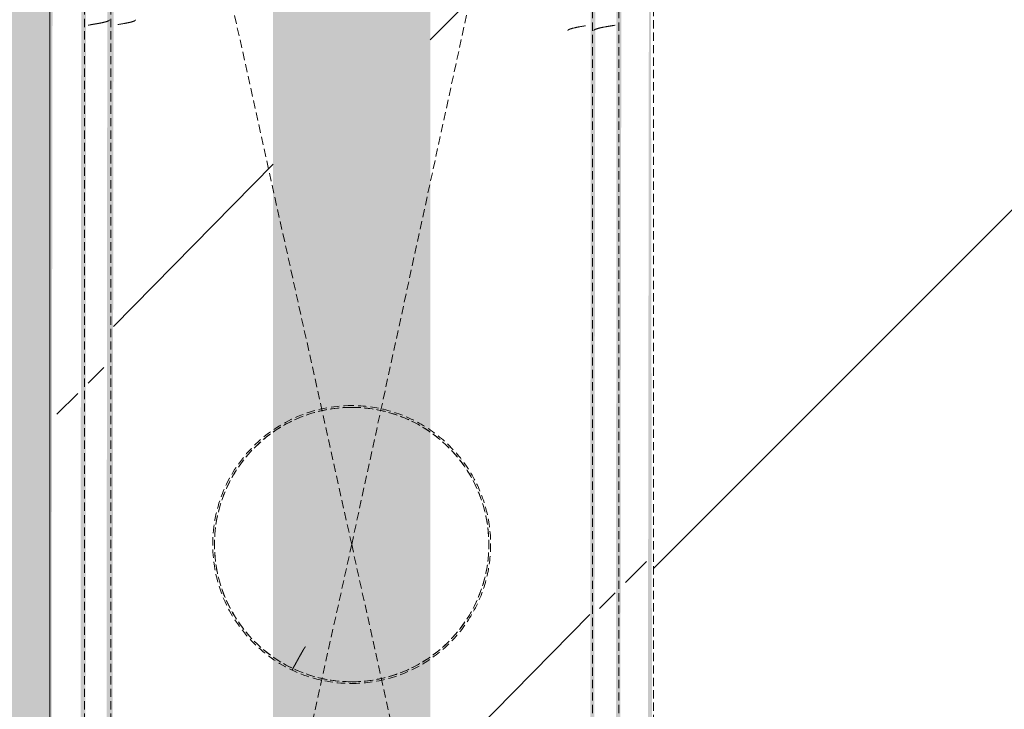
# Model space of a CAD drawing. Header units: millimetres. Extents: x 16156 to 91527, y 4646 to 113494.
# Tile 240 of 256: x 35479 to 36046, y 71304 to 71701. Entities that reach past the tile are written whole.
import ezdxf

# ---------------------------------------------------------------- set-up
doc = ezdxf.new("R2010")
doc.units = ezdxf.units.MM
doc.linetypes.add('ARC Demolished', pattern=[7.14375, 4.7625, -2.38125])
for name, color, linetype, lineweight in [('A--AR9__AlgVoorz', 1, 'Continuous', 9), ('A--L23__Vloeren', 3, 'Continuous', 9), ('A--L74__VasteSanitaireVoorz', 1, 'ARC Demolished', 9), ('A--L82__LosseGebruikersInvent', 1, 'ARC Demolished', 9)]:
    doc.layers.add(name, color=color, linetype=linetype, lineweight=lineweight)
pattern_1 = [(135, (72113.44, -36801.75), (-212.132, -212.132), [])]
pattern_2 = [(315, (-71398.44, 35670.5), (212.132, 212.132), [])]
pattern_3 = [(315.439, (-71398.44, 34585), (205.6355, 215.307), [])]
pattern_4 = [(315.439, (-71398.44, 34604.8), (205.6355, 215.307), [])]

# ---------------------------------------------------------------- blocks, each defined once
blk = doc.blocks.new('73_FU_Keukentop - Type 1-2249611-AB-Begane grond - slooptekening')
at = {"layer": 'A--L82__LosseGebruikersInvent'}
h = blk.add_hatch(dxfattribs=at)
h.set_pattern_fill('FP_61', color=256, style=0, pattern_type=2)
h.set_pattern_definition(pattern_1)
h.paths.add_polyline_path([(1430, -957.5), (1430, 957.5), (-1430, 957.5), (-1430, -957.5), (1266.55, -957.5)])
h = blk.add_hatch(dxfattribs=at)
h.set_pattern_fill('FP_61', color=256, style=0, pattern_type=2)
h.set_pattern_definition(pattern_1)
h.paths.add_polyline_path([(1430, -957.5), (1430, 957.5), (-1430, 957.5), (-1430, -957.5), (1266.55, -957.5)])
blk.add_line((-1430, -957.5), (1430, -957.5), dxfattribs=at)
blk = doc.blocks.new('FP_247-AB-Begane grond - slooptekening')
at = {"layer": 'A--L74__VasteSanitaireVoorz'}
blk.add_line((715, -153.75), (-695, -153.75), dxfattribs=at)
blk = doc.blocks.new('FP_248-AB-Begane grond - slooptekening')
at = {"layer": 'A--L74__VasteSanitaireVoorz', "color": 240, "linetype": 'Continuous'}
for p, q in [((295.97, -139.42), (296.02, -139.43)), ((295.97, -139.42), (296.02, -139.43)), ((296.02, -139.43), (296.07, -139.45)), ((296.02, -139.43), (296.07, -139.45)), ((296.07, -139.45), (296.12, -139.48)), ((296.07, -139.45), (296.12, -139.48)), ((296.12, -139.48), (296.17, -139.51)), ((296.12, -139.48), (296.17, -139.51)), ((296.17, -139.51), (296.22, -139.55)), ((296.17, -139.51), (296.22, -139.55)), ((296.22, -139.55), (296.27, -139.6)), ((296.22, -139.55), (296.27, -139.6)), ((296.27, -139.6), (296.31, -139.66)), ((296.27, -139.6), (296.31, -139.66)), ((296.31, -139.66), (296.36, -139.72)), ((296.31, -139.66), (296.36, -139.72)), ((296.36, -139.72), (296.41, -139.79)), ((296.36, -139.72), (296.41, -139.79)), ((296.41, -139.79), (296.46, -139.87)), ((296.41, -139.79), (296.46, -139.87)), ((296.46, -139.87), (296.51, -139.95)), ((296.46, -139.87), (296.51, -139.95)), ((296.51, -139.95), (296.56, -140.04)), ((296.51, -139.95), (296.56, -140.04)), ((296.56, -140.04), (296.61, -140.14)), ((296.56, -140.04), (296.61, -140.14)), ((296.61, -140.14), (296.66, -140.25)), ((296.61, -140.14), (296.66, -140.25)), ((296.66, -140.25), (296.71, -140.36)), ((296.66, -140.25), (296.71, -140.36)), ((296.71, -140.36), (296.76, -140.48)), ((296.71, -140.36), (296.76, -140.48)), ((296.76, -140.48), (296.81, -140.6)), ((296.76, -140.48), (296.81, -140.6)), ((296.81, -140.6), (296.85, -140.74)), ((296.81, -140.6), (296.85, -140.74)), ((296.85, -140.74), (296.9, -140.88)), ((296.85, -140.74), (296.9, -140.88)), ((296.9, -140.88), (296.95, -141.02)), ((296.9, -140.88), (296.95, -141.02)), ((296.95, -141.02), (297, -141.17)), ((296.95, -141.02), (297, -141.17)), ((297, -141.17), (297.05, -141.33)), ((297, -141.17), (297.05, -141.33)), ((297.05, -141.33), (297.1, -141.5)), ((297.05, -141.33), (297.1, -141.5)), ((297.1, -141.5), (297.15, -141.67)), ((297.1, -141.5), (297.15, -141.67)), ((297.15, -141.67), (297.2, -141.85)), ((297.15, -141.67), (297.2, -141.85)), ((297.2, -141.85), (297.25, -142.03)), ((297.2, -141.85), (297.25, -142.03)), ((297.25, -142.03), (297.3, -142.22)), ((297.25, -142.03), (297.3, -142.22)), ((297.3, -142.22), (297.35, -142.41)), ((297.3, -142.22), (297.35, -142.41)), ((297.35, -142.41), (297.39, -142.61)), ((297.35, -142.41), (297.39, -142.61)), ((297.39, -142.61), (297.44, -142.82)), ((297.39, -142.61), (297.44, -142.82)), ((297.44, -142.82), (297.49, -143.03)), ((297.44, -142.82), (297.49, -143.03)), ((297.49, -143.03), (297.54, -143.25)), ((297.49, -143.03), (297.54, -143.25)), ((297.54, -143.25), (297.59, -143.47)), ((297.54, -143.25), (297.59, -143.47)), ((297.59, -143.47), (297.64, -143.7)), ((297.59, -143.47), (297.64, -143.7)), ((297.64, -143.7), (297.69, -143.93)), ((297.64, -143.7), (297.69, -143.93)), ((297.69, -143.93), (297.74, -144.16)), ((297.69, -143.93), (297.74, -144.16)), ((297.74, -144.16), (297.79, -144.4)), ((297.74, -144.16), (297.79, -144.4)), ((297.79, -144.4), (297.84, -144.65)), ((297.79, -144.4), (297.84, -144.65)), ((297.84, -144.65), (297.89, -144.9)), ((297.84, -144.65), (297.89, -144.9)), ((297.89, -144.9), (297.93, -145.15)), ((297.89, -144.9), (297.93, -145.15)), ((297.93, -145.15), (297.98, -145.41)), ((297.93, -145.15), (297.98, -145.41)), ((297.98, -145.41), (298.03, -145.67)), ((297.98, -145.41), (298.03, -145.67)), ((298.03, -145.67), (298.08, -145.94)), ((298.03, -145.67), (298.08, -145.94)), ((298.08, -145.94), (298.13, -146.21)), ((298.08, -145.94), (298.13, -146.21)), ((298.13, -146.21), (298.18, -146.48)), ((298.13, -146.21), (298.18, -146.48)), ((298.18, -146.48), (298.23, -146.75)), ((298.18, -146.48), (298.23, -146.75)), ((298.23, -146.75), (298.28, -147.03)), ((298.23, -146.75), (298.28, -147.03)), ((298.28, -147.03), (298.33, -147.31)), ((298.28, -147.03), (298.33, -147.31)), ((298.33, -147.31), (298.38, -147.6)), ((298.33, -147.31), (298.38, -147.6)), ((298.38, -147.6), (298.43, -147.88)), ((298.38, -147.6), (298.43, -147.88)), ((298.43, -147.88), (298.47, -148.17)), ((298.43, -147.88), (298.47, -148.17)), ((298.47, -148.17), (298.52, -148.46)), ((298.47, -148.17), (298.52, -148.46)), ((298.52, -148.46), (298.57, -148.75)), ((298.52, -148.46), (298.57, -148.75)), ((298.57, -148.75), (298.62, -149.05)), ((298.57, -148.75), (298.62, -149.05)), ((298.62, -149.05), (298.67, -149.34)), ((298.62, -149.05), (298.67, -149.34)), ((298.67, -149.34), (298.72, -149.64)), ((298.67, -149.34), (298.72, -149.64)), ((298.72, -149.64), (298.77, -149.94)), ((298.72, -149.64), (298.77, -149.94)), ((298.77, -149.94), (298.82, -150.24)), ((298.77, -149.94), (298.82, -150.24)), ((298.82, -150.24), (298.87, -150.54)), ((298.82, -150.24), (298.87, -150.54)), ((298.87, -150.54), (298.92, -150.84)), ((298.87, -150.54), (298.92, -150.84)), ((298.92, -150.84), (298.97, -151.14)), ((298.92, -150.84), (298.97, -151.14)), ((298.97, -151.14), (299.01, -151.45)), ((298.97, -151.14), (299.01, -151.45)), ((299.01, -151.45), (299.06, -151.75)), ((299.01, -151.45), (299.06, -151.75))]:
    blk.add_line(p, q, dxfattribs=at)
blk = doc.blocks.new('FP_249-AB-Begane grond - slooptekening')
at = {"layer": 'A--L74__VasteSanitaireVoorz'}
blk.add_line((715, -138.75), (-695, -138.75), dxfattribs=at)
blk = doc.blocks.new('FP_250-AB-Begane grond - slooptekening')
at = {"layer": 'A--L74__VasteSanitaireVoorz', "color": 240, "linetype": 'Continuous'}
for p, q in [((295.96, -124.42), (296.01, -124.43)), ((295.96, -124.42), (296.01, -124.43)), ((296.01, -124.43), (296.06, -124.45)), ((296.01, -124.43), (296.06, -124.45)), ((296.06, -124.45), (296.11, -124.48)), ((296.06, -124.45), (296.11, -124.48)), ((296.11, -124.48), (296.16, -124.51)), ((296.11, -124.48), (296.16, -124.51)), ((296.16, -124.51), (296.21, -124.55)), ((296.16, -124.51), (296.21, -124.55)), ((296.21, -124.55), (296.26, -124.6)), ((296.21, -124.55), (296.26, -124.6)), ((296.26, -124.6), (296.31, -124.66)), ((296.26, -124.6), (296.31, -124.66)), ((296.31, -124.66), (296.36, -124.72)), ((296.31, -124.66), (296.36, -124.72)), ((296.36, -124.72), (296.41, -124.79)), ((296.36, -124.72), (296.41, -124.79)), ((296.41, -124.79), (296.45, -124.86)), ((296.41, -124.79), (296.45, -124.86)), ((296.45, -124.86), (296.5, -124.95)), ((296.45, -124.86), (296.5, -124.95)), ((296.5, -124.95), (296.55, -125.04)), ((296.5, -124.95), (296.55, -125.04)), ((296.55, -125.04), (296.6, -125.14)), ((296.55, -125.04), (296.6, -125.14)), ((296.6, -125.14), (296.65, -125.24)), ((296.6, -125.14), (296.65, -125.24)), ((296.65, -125.24), (296.7, -125.35)), ((296.65, -125.24), (296.7, -125.35)), ((296.7, -125.35), (296.75, -125.47)), ((296.7, -125.35), (296.75, -125.47)), ((296.75, -125.47), (296.8, -125.6)), ((296.75, -125.47), (296.8, -125.6)), ((296.8, -125.6), (296.85, -125.73)), ((296.8, -125.6), (296.85, -125.73)), ((296.85, -125.73), (296.9, -125.87)), ((296.85, -125.73), (296.9, -125.87)), ((296.9, -125.87), (296.94, -126.02)), ((296.9, -125.87), (296.94, -126.02)), ((296.94, -126.02), (296.99, -126.17)), ((296.94, -126.02), (296.99, -126.17)), ((296.99, -126.17), (297.04, -126.33)), ((296.99, -126.17), (297.04, -126.33)), ((297.04, -126.33), (297.09, -126.49)), ((297.04, -126.33), (297.09, -126.49)), ((297.09, -126.49), (297.14, -126.66)), ((297.09, -126.49), (297.14, -126.66)), ((297.14, -126.66), (297.19, -126.84)), ((297.14, -126.66), (297.19, -126.84)), ((297.19, -126.84), (297.24, -127.02)), ((297.19, -126.84), (297.24, -127.02)), ((297.24, -127.02), (297.29, -127.21)), ((297.24, -127.02), (297.29, -127.21)), ((297.29, -127.21), (297.34, -127.4)), ((297.29, -127.21), (297.34, -127.4)), ((297.34, -127.4), (297.39, -127.6)), ((297.34, -127.4), (297.39, -127.6)), ((297.39, -127.6), (297.43, -127.81)), ((297.39, -127.6), (297.43, -127.81)), ((297.43, -127.81), (297.48, -128.02)), ((297.43, -127.81), (297.48, -128.02)), ((297.48, -128.02), (297.53, -128.23)), ((297.48, -128.02), (297.53, -128.23)), ((297.53, -128.23), (297.58, -128.45)), ((297.53, -128.23), (297.58, -128.45)), ((297.58, -128.45), (297.63, -128.68)), ((297.58, -128.45), (297.63, -128.68)), ((297.63, -128.68), (297.68, -128.91)), ((297.63, -128.68), (297.68, -128.91)), ((297.68, -128.91), (297.73, -129.15)), ((297.68, -128.91), (297.73, -129.15)), ((297.73, -129.15), (297.78, -129.39)), ((297.73, -129.15), (297.78, -129.39)), ((297.78, -129.39), (297.83, -129.63)), ((297.78, -129.39), (297.83, -129.63)), ((297.83, -129.63), (297.88, -129.88)), ((297.83, -129.63), (297.88, -129.88)), ((297.88, -129.88), (297.92, -130.13)), ((297.88, -129.88), (297.92, -130.13)), ((297.92, -130.13), (297.97, -130.39)), ((297.92, -130.13), (297.97, -130.39)), ((297.97, -130.39), (298.02, -130.65)), ((297.97, -130.39), (298.02, -130.65)), ((298.02, -130.65), (298.07, -130.91)), ((298.02, -130.65), (298.07, -130.91)), ((298.07, -130.91), (298.12, -131.18)), ((298.07, -130.91), (298.12, -131.18)), ((298.12, -131.18), (298.17, -131.45)), ((298.12, -131.18), (298.17, -131.45)), ((298.17, -131.45), (298.22, -131.73)), ((298.17, -131.45), (298.22, -131.73)), ((298.22, -131.73), (298.27, -132.01)), ((298.22, -131.73), (298.27, -132.01)), ((298.27, -132.01), (298.32, -132.29)), ((298.27, -132.01), (298.32, -132.29)), ((298.32, -132.29), (298.37, -132.57)), ((298.32, -132.29), (298.37, -132.57)), ((298.37, -132.57), (298.41, -132.85)), ((298.37, -132.57), (298.41, -132.85)), ((298.41, -132.85), (298.46, -133.14)), ((298.41, -132.85), (298.46, -133.14)), ((298.46, -133.14), (298.51, -133.43)), ((298.46, -133.14), (298.51, -133.43)), ((298.51, -133.43), (298.56, -133.72)), ((298.51, -133.43), (298.56, -133.72)), ((298.56, -133.72), (298.61, -134.02)), ((298.56, -133.72), (298.61, -134.02)), ((298.61, -134.02), (298.66, -134.31)), ((298.61, -134.02), (298.66, -134.31)), ((298.66, -134.31), (298.71, -134.61)), ((298.66, -134.31), (298.71, -134.61))]:
    blk.add_line(p, q, dxfattribs=at)
blk = doc.blocks.new('FP_251-AB-Begane grond - slooptekening')
at = {"layer": 'A--L74__VasteSanitaireVoorz', "color": 240, "linetype": 'Continuous'}
for p, q in [((299.41, 134.61), (299.46, 134.31)), ((299.41, 134.61), (299.46, 134.31)), ((299.46, 134.31), (299.5, 134.02)), ((299.46, 134.31), (299.5, 134.02)), ((299.5, 134.02), (299.55, 133.72)), ((299.5, 134.02), (299.55, 133.72)), ((299.55, 133.72), (299.6, 133.43)), ((299.55, 133.72), (299.6, 133.43)), ((299.6, 133.43), (299.65, 133.14)), ((299.6, 133.43), (299.65, 133.14)), ((299.65, 133.14), (299.7, 132.85)), ((299.65, 133.14), (299.7, 132.85)), ((299.7, 132.85), (299.75, 132.57)), ((299.7, 132.85), (299.75, 132.57)), ((299.75, 132.57), (299.8, 132.29)), ((299.75, 132.57), (299.8, 132.29)), ((299.8, 132.29), (299.85, 132.01)), ((299.8, 132.29), (299.85, 132.01)), ((299.85, 132.01), (299.9, 131.73)), ((299.85, 132.01), (299.9, 131.73)), ((299.9, 131.73), (299.95, 131.45)), ((299.9, 131.73), (299.95, 131.45)), ((299.95, 131.45), (299.99, 131.18)), ((299.95, 131.45), (299.99, 131.18)), ((299.99, 131.18), (300.04, 130.91)), ((299.99, 131.18), (300.04, 130.91)), ((300.04, 130.91), (300.09, 130.65)), ((300.04, 130.91), (300.09, 130.65)), ((300.09, 130.65), (300.14, 130.39)), ((300.09, 130.65), (300.14, 130.39)), ((300.14, 130.39), (300.19, 130.13)), ((300.14, 130.39), (300.19, 130.13)), ((300.19, 130.13), (300.24, 129.88)), ((300.19, 130.13), (300.24, 129.88)), ((300.24, 129.88), (300.29, 129.63)), ((300.24, 129.88), (300.29, 129.63)), ((300.29, 129.63), (300.34, 129.39)), ((300.29, 129.63), (300.34, 129.39)), ((300.34, 129.39), (300.39, 129.15)), ((300.34, 129.39), (300.39, 129.15)), ((300.39, 129.15), (300.43, 128.91)), ((300.39, 129.15), (300.43, 128.91)), ((300.43, 128.91), (300.48, 128.68)), ((300.43, 128.91), (300.48, 128.68)), ((300.48, 128.68), (300.53, 128.45)), ((300.48, 128.68), (300.53, 128.45)), ((300.53, 128.45), (300.58, 128.23)), ((300.53, 128.45), (300.58, 128.23)), ((300.58, 128.23), (300.63, 128.02)), ((300.58, 128.23), (300.63, 128.02)), ((300.63, 128.02), (300.68, 127.81)), ((300.63, 128.02), (300.68, 127.81)), ((300.68, 127.81), (300.73, 127.6)), ((300.68, 127.81), (300.73, 127.6)), ((300.73, 127.6), (300.78, 127.4)), ((300.73, 127.6), (300.78, 127.4)), ((300.78, 127.4), (300.83, 127.21)), ((300.78, 127.4), (300.83, 127.21)), ((300.83, 127.21), (300.88, 127.02)), ((300.83, 127.21), (300.88, 127.02)), ((300.88, 127.02), (300.92, 126.84)), ((300.88, 127.02), (300.92, 126.84)), ((300.92, 126.84), (300.97, 126.66)), ((300.92, 126.84), (300.97, 126.66)), ((300.97, 126.66), (301.02, 126.49)), ((300.97, 126.66), (301.02, 126.49)), ((301.02, 126.49), (301.07, 126.33)), ((301.02, 126.49), (301.07, 126.33)), ((301.07, 126.33), (301.12, 126.17)), ((301.07, 126.33), (301.12, 126.17)), ((301.12, 126.17), (301.17, 126.02)), ((301.12, 126.17), (301.17, 126.02)), ((301.17, 126.02), (301.22, 125.87)), ((301.17, 126.02), (301.22, 125.87)), ((301.22, 125.87), (301.27, 125.73)), ((301.22, 125.87), (301.27, 125.73)), ((301.27, 125.73), (301.32, 125.6)), ((301.27, 125.73), (301.32, 125.6)), ((301.32, 125.6), (301.37, 125.47)), ((301.32, 125.6), (301.37, 125.47)), ((301.37, 125.47), (301.41, 125.35)), ((301.37, 125.47), (301.41, 125.35)), ((301.41, 125.35), (301.46, 125.24)), ((301.41, 125.35), (301.46, 125.24)), ((301.46, 125.24), (301.51, 125.14)), ((301.46, 125.24), (301.51, 125.14)), ((301.51, 125.14), (301.56, 125.04)), ((301.51, 125.14), (301.56, 125.04)), ((301.56, 125.04), (301.61, 124.95)), ((301.56, 125.04), (301.61, 124.95)), ((301.61, 124.95), (301.66, 124.86)), ((301.61, 124.95), (301.66, 124.86)), ((301.66, 124.86), (301.71, 124.79)), ((301.66, 124.86), (301.71, 124.79)), ((301.71, 124.79), (301.76, 124.72)), ((301.71, 124.79), (301.76, 124.72)), ((301.76, 124.72), (301.81, 124.66)), ((301.76, 124.72), (301.81, 124.66)), ((301.81, 124.66), (301.86, 124.6)), ((301.81, 124.66), (301.86, 124.6)), ((301.86, 124.6), (301.9, 124.55)), ((301.86, 124.6), (301.9, 124.55)), ((301.9, 124.55), (301.95, 124.51)), ((301.9, 124.55), (301.95, 124.51)), ((301.95, 124.51), (302, 124.48)), ((301.95, 124.51), (302, 124.48)), ((302, 124.48), (302.05, 124.45)), ((302, 124.48), (302.05, 124.45)), ((302.05, 124.45), (302.1, 124.43)), ((302.05, 124.45), (302.1, 124.43)), ((302.1, 124.43), (302.15, 124.42)), ((302.1, 124.43), (302.15, 124.42))]:
    blk.add_line(p, q, dxfattribs=at)
blk = doc.blocks.new('FP_252-AB-Begane grond - slooptekening')
at = {"layer": 'A--L74__VasteSanitaireVoorz'}
blk.add_line((-695, 138.75), (715, 138.75), dxfattribs=at)
blk = doc.blocks.new('FP_253-AB-Begane grond - slooptekening')
at = {"layer": 'A--L74__VasteSanitaireVoorz', "color": 240, "linetype": 'Continuous'}
for p, q in [((299.06, 151.75), (299.11, 151.45)), ((299.06, 151.75), (299.11, 151.45)), ((299.11, 151.45), (299.16, 151.14)), ((299.11, 151.45), (299.16, 151.14)), ((299.16, 151.14), (299.21, 150.84)), ((299.16, 151.14), (299.21, 150.84)), ((299.21, 150.84), (299.26, 150.54)), ((299.21, 150.84), (299.26, 150.54)), ((299.26, 150.54), (299.31, 150.24)), ((299.26, 150.54), (299.31, 150.24)), ((299.31, 150.24), (299.36, 149.94)), ((299.31, 150.24), (299.36, 149.94)), ((299.36, 149.94), (299.41, 149.64)), ((299.36, 149.94), (299.41, 149.64)), ((299.41, 149.64), (299.46, 149.34)), ((299.41, 149.64), (299.46, 149.34)), ((299.46, 149.34), (299.5, 149.05)), ((299.46, 149.34), (299.5, 149.05)), ((299.5, 149.05), (299.55, 148.75)), ((299.5, 149.05), (299.55, 148.75)), ((299.55, 148.75), (299.6, 148.46)), ((299.55, 148.75), (299.6, 148.46)), ((299.6, 148.46), (299.65, 148.17)), ((299.6, 148.46), (299.65, 148.17)), ((299.65, 148.17), (299.7, 147.88)), ((299.65, 148.17), (299.7, 147.88)), ((299.7, 147.88), (299.75, 147.6)), ((299.7, 147.88), (299.75, 147.6)), ((299.75, 147.6), (299.8, 147.31)), ((299.75, 147.6), (299.8, 147.31)), ((299.8, 147.31), (299.85, 147.03)), ((299.8, 147.31), (299.85, 147.03)), ((299.85, 147.03), (299.9, 146.75)), ((299.85, 147.03), (299.9, 146.75)), ((299.9, 146.75), (299.95, 146.48)), ((299.9, 146.75), (299.95, 146.48)), ((299.95, 146.48), (300, 146.21)), ((299.95, 146.48), (300, 146.21)), ((300, 146.21), (300.04, 145.94)), ((300, 146.21), (300.04, 145.94)), ((300.04, 145.94), (300.09, 145.67)), ((300.04, 145.94), (300.09, 145.67)), ((300.09, 145.67), (300.14, 145.41)), ((300.09, 145.67), (300.14, 145.41)), ((300.14, 145.41), (300.19, 145.15)), ((300.14, 145.41), (300.19, 145.15)), ((300.19, 145.15), (300.24, 144.9)), ((300.19, 145.15), (300.24, 144.9)), ((300.24, 144.9), (300.29, 144.65)), ((300.24, 144.9), (300.29, 144.65)), ((300.29, 144.65), (300.34, 144.4)), ((300.29, 144.65), (300.34, 144.4)), ((300.34, 144.4), (300.39, 144.16)), ((300.34, 144.4), (300.39, 144.16)), ((300.39, 144.16), (300.44, 143.93)), ((300.39, 144.16), (300.44, 143.93)), ((300.44, 143.93), (300.49, 143.7)), ((300.44, 143.93), (300.49, 143.7)), ((300.49, 143.7), (300.54, 143.47)), ((300.49, 143.7), (300.54, 143.47)), ((300.54, 143.47), (300.58, 143.25)), ((300.54, 143.47), (300.58, 143.25)), ((300.58, 143.25), (300.63, 143.03)), ((300.58, 143.25), (300.63, 143.03)), ((300.63, 143.03), (300.68, 142.82)), ((300.63, 143.03), (300.68, 142.82)), ((300.68, 142.82), (300.73, 142.61)), ((300.68, 142.82), (300.73, 142.61)), ((300.73, 142.61), (300.78, 142.41)), ((300.73, 142.61), (300.78, 142.41)), ((300.78, 142.41), (300.83, 142.22)), ((300.78, 142.41), (300.83, 142.22)), ((300.83, 142.22), (300.88, 142.03)), ((300.83, 142.22), (300.88, 142.03)), ((300.88, 142.03), (300.93, 141.85)), ((300.88, 142.03), (300.93, 141.85)), ((300.93, 141.85), (300.98, 141.67)), ((300.93, 141.85), (300.98, 141.67)), ((300.98, 141.67), (301.03, 141.5)), ((300.98, 141.67), (301.03, 141.5)), ((301.03, 141.5), (301.08, 141.33)), ((301.03, 141.5), (301.08, 141.33)), ((301.08, 141.33), (301.12, 141.17)), ((301.08, 141.33), (301.12, 141.17)), ((301.12, 141.17), (301.17, 141.02)), ((301.12, 141.17), (301.17, 141.02)), ((301.17, 141.02), (301.22, 140.88)), ((301.17, 141.02), (301.22, 140.88)), ((301.22, 140.88), (301.27, 140.74)), ((301.22, 140.88), (301.27, 140.74)), ((301.27, 140.74), (301.32, 140.6)), ((301.27, 140.74), (301.32, 140.6)), ((301.32, 140.6), (301.37, 140.48)), ((301.32, 140.6), (301.37, 140.48)), ((301.37, 140.48), (301.42, 140.36)), ((301.37, 140.48), (301.42, 140.36)), ((301.42, 140.36), (301.47, 140.25)), ((301.42, 140.36), (301.47, 140.25)), ((301.47, 140.25), (301.52, 140.14)), ((301.47, 140.25), (301.52, 140.14)), ((301.52, 140.14), (301.57, 140.04)), ((301.52, 140.14), (301.57, 140.04)), ((301.57, 140.04), (301.62, 139.95)), ((301.57, 140.04), (301.62, 139.95)), ((301.62, 139.95), (301.66, 139.87)), ((301.62, 139.95), (301.66, 139.87)), ((301.66, 139.87), (301.71, 139.79)), ((301.66, 139.87), (301.71, 139.79)), ((301.71, 139.79), (301.76, 139.72)), ((301.71, 139.79), (301.76, 139.72)), ((301.76, 139.72), (301.81, 139.66)), ((301.76, 139.72), (301.81, 139.66)), ((301.81, 139.66), (301.86, 139.6)), ((301.81, 139.66), (301.86, 139.6)), ((301.86, 139.6), (301.91, 139.55)), ((301.86, 139.6), (301.91, 139.55)), ((301.91, 139.55), (301.96, 139.51)), ((301.91, 139.55), (301.96, 139.51)), ((301.96, 139.51), (302.01, 139.48)), ((301.96, 139.51), (302.01, 139.48)), ((302.01, 139.48), (302.06, 139.45)), ((302.01, 139.48), (302.06, 139.45)), ((302.06, 139.45), (302.11, 139.43)), ((302.06, 139.45), (302.11, 139.43)), ((302.11, 139.43), (302.16, 139.42)), ((302.11, 139.43), (302.16, 139.42))]:
    blk.add_line(p, q, dxfattribs=at)
blk = doc.blocks.new('FP_254-AB-Begane grond - slooptekening')
at = {"layer": 'A--L74__VasteSanitaireVoorz'}
blk.add_line((-695, 153.75), (715, 153.75), dxfattribs=at)
blk = doc.blocks.new('FP_255-AB-Begane grond - slooptekening')
at = {"layer": 'A--L74__VasteSanitaireVoorz'}
blk.add_line((715, 173.75), (-695, 173.75), dxfattribs=at)
blk = doc.blocks.new('FP_258-AB-Begane grond - slooptekening')
at = {"layer": 'A--L74__VasteSanitaireVoorz', "flags": 128}
blk.add_lwpolyline([(79, 0), (78.94, -3.16), (78.75, -6.31), (78.43, -9.46), (77.99, -12.59), (77.43, -15.69), (76.74, -18.78), (75.92, -21.83), (74.99, -24.85), (73.94, -27.83), (72.76, -30.76), (71.48, -33.65), (70.07, -36.48), (68.56, -39.25), (66.93, -41.96), (65.2, -44.61), (63.37, -47.18), (61.43, -49.67), (59.39, -52.09), (57.26, -54.42), (55.04, -56.67), (52.73, -58.83), (50.33, -60.89), (47.86, -62.85), (45.31, -64.72), (42.68, -66.48), (39.99, -68.13), (37.23, -69.67), (34.42, -71.11), (31.55, -72.43), (28.63, -73.63), (25.66, -74.72), (22.65, -75.68), (19.61, -76.53), (16.53, -77.25), (13.43, -77.85), (10.3, -78.33), (7.16, -78.67), (4.01, -78.9), (0.85, -79), (-2.31, -78.97), (-5.46, -78.81), (-8.61, -78.53), (-11.74, -78.12), (-14.86, -77.59), (-17.95, -76.93), (-21.01, -76.15), (-24.04, -75.25), (-27.03, -74.23), (-29.98, -73.09), (-32.88, -71.83), (-35.72, -70.46), (-38.51, -68.98), (-41.24, -67.38), (-43.9, -65.68), (-46.49, -63.87), (-49.01, -61.96), (-51.45, -59.95), (-53.8, -57.85), (-56.07, -55.65), (-58.25, -53.36), (-60.34, -50.99), (-62.33, -48.54), (-64.22, -46), (-66.01, -43.4), (-67.69, -40.72), (-69.27, -37.98), (-70.73, -35.18), (-72.08, -32.33), (-73.32, -29.42), (-74.44, -26.46), (-75.43, -23.47), (-76.31, -20.43), (-77.07, -17.36), (-77.7, -14.27), (-78.21, -11.15), (-78.59, -8.01), (-78.85, -4.86), (-78.98, -1.71), (-79, 0)], dxfattribs=at)
blk = doc.blocks.new('FP_259-AB-Begane grond - slooptekening')
at = {"layer": 'A--L74__VasteSanitaireVoorz', "color": 240, "linetype": 'Continuous'}
for p, q in [((-72.26, 34.33), (-72.1, 34.24)), ((-72.26, 34.33), (-72.1, 34.24)), ((-72.1, 34.24), (-71.93, 34.15)), ((-72.1, 34.24), (-71.93, 34.15)), ((-71.93, 34.15), (-71.77, 34.06)), ((-71.93, 34.15), (-71.77, 34.06)), ((-71.77, 34.06), (-71.61, 33.97)), ((-71.77, 34.06), (-71.61, 33.97)), ((-71.61, 33.97), (-71.44, 33.87)), ((-71.61, 33.97), (-71.44, 33.87)), ((-71.44, 33.87), (-71.28, 33.78)), ((-71.44, 33.87), (-71.28, 33.78)), ((-71.28, 33.78), (-71.12, 33.69)), ((-71.28, 33.78), (-71.12, 33.69)), ((-71.12, 33.69), (-70.95, 33.6)), ((-71.12, 33.69), (-70.95, 33.6)), ((-70.95, 33.6), (-70.79, 33.51)), ((-70.95, 33.6), (-70.79, 33.51)), ((-70.79, 33.51), (-70.63, 33.42)), ((-70.79, 33.51), (-70.63, 33.42)), ((-70.63, 33.42), (-70.47, 33.33)), ((-70.63, 33.42), (-70.47, 33.33)), ((-70.47, 33.33), (-70.31, 33.24)), ((-70.47, 33.33), (-70.31, 33.24)), ((-70.31, 33.24), (-70.14, 33.15)), ((-70.31, 33.24), (-70.14, 33.15)), ((-70.14, 33.15), (-69.98, 33.06)), ((-70.14, 33.15), (-69.98, 33.06)), ((-69.98, 33.06), (-69.82, 32.97)), ((-69.98, 33.06), (-69.82, 32.97)), ((-69.82, 32.97), (-69.66, 32.88)), ((-69.82, 32.97), (-69.66, 32.88)), ((-69.66, 32.88), (-69.5, 32.8)), ((-69.66, 32.88), (-69.5, 32.8)), ((-69.5, 32.8), (-69.34, 32.71)), ((-69.5, 32.8), (-69.34, 32.71)), ((-69.34, 32.71), (-69.18, 32.62)), ((-69.34, 32.71), (-69.18, 32.62)), ((-69.18, 32.62), (-69.02, 32.53)), ((-69.18, 32.62), (-69.02, 32.53)), ((-69.02, 32.53), (-68.86, 32.44)), ((-69.02, 32.53), (-68.86, 32.44)), ((-68.86, 32.44), (-68.7, 32.36)), ((-68.86, 32.44), (-68.7, 32.36)), ((-68.7, 32.36), (-68.55, 32.27)), ((-68.7, 32.36), (-68.55, 32.27)), ((-68.55, 32.27), (-68.39, 32.18)), ((-68.55, 32.27), (-68.39, 32.18)), ((-68.39, 32.18), (-68.23, 32.1)), ((-68.39, 32.18), (-68.23, 32.1)), ((-68.23, 32.1), (-68.08, 32.01)), ((-68.23, 32.1), (-68.08, 32.01)), ((-68.08, 32.01), (-67.92, 31.92)), ((-68.08, 32.01), (-67.92, 31.92)), ((-67.92, 31.92), (-67.77, 31.84)), ((-67.92, 31.92), (-67.77, 31.84)), ((-67.77, 31.84), (-67.61, 31.75)), ((-67.77, 31.84), (-67.61, 31.75)), ((-67.61, 31.75), (-67.46, 31.67)), ((-67.61, 31.75), (-67.46, 31.67)), ((-67.46, 31.67), (-67.31, 31.58)), ((-67.46, 31.67), (-67.31, 31.58)), ((-67.31, 31.58), (-67.16, 31.5)), ((-67.31, 31.58), (-67.16, 31.5)), ((-67.16, 31.5), (-67, 31.42)), ((-67.16, 31.5), (-67, 31.42)), ((-67, 31.42), (-66.85, 31.33)), ((-67, 31.42), (-66.85, 31.33)), ((-66.85, 31.33), (-66.7, 31.25)), ((-66.85, 31.33), (-66.7, 31.25)), ((-66.7, 31.25), (-66.56, 31.17)), ((-66.7, 31.25), (-66.56, 31.17)), ((-66.56, 31.17), (-66.41, 31.09)), ((-66.56, 31.17), (-66.41, 31.09)), ((-66.41, 31.09), (-66.26, 31.01)), ((-66.41, 31.09), (-66.26, 31.01)), ((-66.26, 31.01), (-66.11, 30.93)), ((-66.26, 31.01), (-66.11, 30.93)), ((-66.11, 30.93), (-65.97, 30.85)), ((-66.11, 30.93), (-65.97, 30.85)), ((-65.97, 30.85), (-65.83, 30.77)), ((-65.97, 30.85), (-65.83, 30.77)), ((-65.83, 30.77), (-65.68, 30.69)), ((-65.83, 30.77), (-65.68, 30.69)), ((-65.68, 30.69), (-65.54, 30.61)), ((-65.68, 30.69), (-65.54, 30.61)), ((-65.54, 30.61), (-65.4, 30.53)), ((-65.54, 30.61), (-65.4, 30.53)), ((-65.4, 30.53), (-65.26, 30.45)), ((-65.4, 30.53), (-65.26, 30.45)), ((-65.26, 30.45), (-65.12, 30.38)), ((-65.26, 30.45), (-65.12, 30.38)), ((-65.12, 30.38), (-64.98, 30.3)), ((-65.12, 30.38), (-64.98, 30.3)), ((-64.98, 30.3), (-64.84, 30.22)), ((-64.98, 30.3), (-64.84, 30.22)), ((-64.84, 30.22), (-64.71, 30.15)), ((-64.84, 30.22), (-64.71, 30.15)), ((-64.71, 30.15), (-64.57, 30.07)), ((-64.71, 30.15), (-64.57, 30.07)), ((-64.57, 30.07), (-64.44, 30)), ((-64.57, 30.07), (-64.44, 30)), ((-64.44, 30), (-64.31, 29.92)), ((-64.44, 30), (-64.31, 29.92)), ((-64.31, 29.92), (-64.18, 29.85)), ((-64.31, 29.92), (-64.18, 29.85)), ((-64.18, 29.85), (-64.05, 29.78)), ((-64.18, 29.85), (-64.05, 29.78)), ((-64.05, 29.78), (-63.92, 29.71)), ((-64.05, 29.78), (-63.92, 29.71)), ((-63.92, 29.71), (-63.79, 29.64)), ((-63.92, 29.71), (-63.79, 29.64)), ((-63.79, 29.64), (-63.66, 29.57)), ((-63.79, 29.64), (-63.66, 29.57)), ((-63.66, 29.57), (-63.54, 29.5)), ((-63.66, 29.57), (-63.54, 29.5)), ((-63.54, 29.5), (-63.41, 29.43)), ((-63.54, 29.5), (-63.41, 29.43)), ((-63.41, 29.43), (-63.29, 29.36)), ((-63.41, 29.43), (-63.29, 29.36)), ((-63.29, 29.36), (-63.17, 29.29)), ((-63.29, 29.36), (-63.17, 29.29)), ((-63.17, 29.29), (-63.05, 29.22)), ((-63.17, 29.29), (-63.05, 29.22)), ((-63.05, 29.22), (-62.93, 29.16)), ((-63.05, 29.22), (-62.93, 29.16)), ((-62.93, 29.16), (-62.82, 29.09)), ((-62.93, 29.16), (-62.82, 29.09)), ((-62.82, 29.09), (-62.7, 29.03)), ((-62.82, 29.09), (-62.7, 29.03)), ((-62.7, 29.03), (-62.59, 28.96)), ((-62.7, 29.03), (-62.59, 28.96)), ((-62.59, 28.96), (-62.48, 28.9)), ((-62.59, 28.96), (-62.48, 28.9)), ((-62.48, 28.9), (-62.36, 28.83)), ((-62.48, 28.9), (-62.36, 28.83)), ((-62.36, 28.83), (-62.25, 28.77)), ((-62.36, 28.83), (-62.25, 28.77)), ((-62.25, 28.77), (-62.15, 28.71)), ((-62.25, 28.77), (-62.15, 28.71)), ((-62.15, 28.71), (-62.04, 28.65)), ((-62.15, 28.71), (-62.04, 28.65)), ((-62.04, 28.65), (-61.94, 28.59)), ((-62.04, 28.65), (-61.94, 28.59)), ((-61.94, 28.59), (-61.83, 28.53)), ((-61.94, 28.59), (-61.83, 28.53)), ((-61.83, 28.53), (-61.73, 28.47)), ((-61.83, 28.53), (-61.73, 28.47)), ((-61.73, 28.47), (-61.63, 28.41)), ((-61.73, 28.47), (-61.63, 28.41)), ((-61.63, 28.41), (-61.53, 28.36)), ((-61.63, 28.41), (-61.53, 28.36)), ((-61.53, 28.36), (-61.44, 28.3)), ((-61.53, 28.36), (-61.44, 28.3)), ((-61.44, 28.3), (-61.34, 28.25)), ((-61.44, 28.3), (-61.34, 28.25)), ((-61.34, 28.25), (-61.25, 28.19)), ((-61.34, 28.25), (-61.25, 28.19)), ((-61.25, 28.19), (-61.16, 28.14)), ((-61.25, 28.19), (-61.16, 28.14)), ((-61.16, 28.14), (-61.07, 28.09)), ((-61.16, 28.14), (-61.07, 28.09)), ((-61.07, 28.09), (-60.98, 28.03)), ((-61.07, 28.09), (-60.98, 28.03)), ((-60.98, 28.03), (-60.89, 27.98)), ((-60.98, 28.03), (-60.89, 27.98)), ((-60.89, 27.98), (-60.81, 27.93)), ((-60.89, 27.98), (-60.81, 27.93)), ((-60.81, 27.93), (-60.72, 27.88)), ((-60.81, 27.93), (-60.72, 27.88)), ((-60.72, 27.88), (-60.64, 27.83)), ((-60.72, 27.88), (-60.64, 27.83)), ((-60.64, 27.83), (-60.56, 27.79)), ((-60.64, 27.83), (-60.56, 27.79)), ((-60.56, 27.79), (-60.48, 27.74)), ((-60.56, 27.79), (-60.48, 27.74)), ((-60.48, 27.74), (-60.41, 27.69)), ((-60.48, 27.74), (-60.41, 27.69)), ((-60.41, 27.69), (-60.33, 27.65)), ((-60.41, 27.69), (-60.33, 27.65)), ((-60.33, 27.65), (-60.26, 27.6)), ((-60.33, 27.65), (-60.26, 27.6)), ((-60.26, 27.6), (-60.19, 27.56)), ((-60.26, 27.6), (-60.19, 27.56)), ((-60.19, 27.56), (-60.12, 27.52)), ((-60.19, 27.56), (-60.12, 27.52)), ((-60.12, 27.52), (-60.05, 27.48)), ((-60.12, 27.52), (-60.05, 27.48)), ((-60.05, 27.48), (-59.99, 27.43)), ((-60.05, 27.48), (-59.99, 27.43)), ((-59.99, 27.43), (-59.93, 27.39)), ((-59.99, 27.43), (-59.93, 27.39)), ((-59.93, 27.39), (-59.86, 27.36)), ((-59.93, 27.39), (-59.86, 27.36)), ((-59.86, 27.36), (-59.81, 27.32)), ((-59.86, 27.36), (-59.81, 27.32)), ((-59.81, 27.32), (-59.75, 27.28)), ((-59.81, 27.32), (-59.75, 27.28)), ((-59.75, 27.28), (-59.69, 27.24)), ((-59.75, 27.28), (-59.69, 27.24)), ((-59.69, 27.24), (-59.64, 27.21)), ((-59.69, 27.24), (-59.64, 27.21)), ((-59.64, 27.21), (-59.59, 27.17)), ((-59.64, 27.21), (-59.59, 27.17)), ((-59.59, 27.17), (-59.54, 27.14)), ((-59.59, 27.17), (-59.54, 27.14)), ((-59.54, 27.14), (-59.49, 27.11)), ((-59.54, 27.14), (-59.49, 27.11)), ((-59.49, 27.11), (-59.44, 27.07)), ((-59.49, 27.11), (-59.44, 27.07)), ((-59.44, 27.07), (-59.4, 27.04)), ((-59.44, 27.07), (-59.4, 27.04)), ((-59.4, 27.04), (-59.36, 27.01)), ((-59.4, 27.04), (-59.36, 27.01)), ((-59.36, 27.01), (-59.32, 26.98)), ((-59.36, 27.01), (-59.32, 26.98)), ((-59.32, 26.98), (-59.28, 26.96)), ((-59.32, 26.98), (-59.28, 26.96)), ((-59.28, 26.96), (-59.24, 26.93)), ((-59.28, 26.96), (-59.24, 26.93)), ((-59.24, 26.93), (-59.21, 26.9)), ((-59.24, 26.93), (-59.21, 26.9)), ((-59.21, 26.9), (-59.18, 26.88)), ((-59.21, 26.9), (-59.18, 26.88)), ((-59.18, 26.88), (-59.15, 26.85)), ((-59.18, 26.88), (-59.15, 26.85)), ((-59.15, 26.85), (-59.12, 26.83)), ((-59.15, 26.85), (-59.12, 26.83)), ((-59.12, 26.83), (-59.1, 26.81)), ((-59.12, 26.83), (-59.1, 26.81)), ((-59.1, 26.81), (-59.07, 26.79)), ((-59.1, 26.81), (-59.07, 26.79)), ((-59.07, 26.79), (-59.05, 26.76)), ((-59.07, 26.79), (-59.05, 26.76)), ((-59.05, 26.76), (-59.03, 26.74)), ((-59.05, 26.76), (-59.03, 26.74)), ((-59.03, 26.74), (-59.01, 26.73)), ((-59.03, 26.74), (-59.01, 26.73)), ((-59.01, 26.73), (-59, 26.71)), ((-59.01, 26.73), (-59, 26.71)), ((-59, 26.71), (-58.98, 26.69)), ((-59, 26.71), (-58.98, 26.69)), ((-58.98, 26.69), (-58.97, 26.67)), ((-58.98, 26.69), (-58.97, 26.67)), ((-58.97, 26.67), (-58.96, 26.66)), ((-58.97, 26.67), (-58.96, 26.66)), ((-58.96, 26.66), (-58.96, 26.65)), ((-58.96, 26.66), (-58.96, 26.65)), ((-58.96, 26.65), (-58.95, 26.63)), ((-58.96, 26.65), (-58.95, 26.63)), ((-58.95, 26.63), (-58.95, 26.62)), ((-58.95, 26.63), (-58.95, 26.62)), ((-58.95, 26.62), (-58.95, 26.61)), ((-58.95, 26.62), (-58.95, 26.61)), ((-58.95, 26.61), (-58.95, 26.6)), ((-58.95, 26.61), (-58.95, 26.6))]:
    blk.add_line(p, q, dxfattribs=at)
at = {"layer": 'A--L74__VasteSanitaireVoorz', "flags": 128}
blk.add_lwpolyline([(-79, 0), (-78.94, 3.16), (-78.75, 6.31), (-78.43, 9.46), (-77.99, 12.59), (-77.43, 15.69), (-76.74, 18.78), (-75.92, 21.83), (-74.99, 24.85), (-73.94, 27.83), (-72.76, 30.76), (-71.48, 33.65), (-70.07, 36.48), (-68.56, 39.25), (-66.93, 41.96), (-65.2, 44.61), (-63.37, 47.18), (-61.43, 49.67), (-59.39, 52.09), (-57.26, 54.42), (-55.04, 56.67), (-52.73, 58.83), (-50.33, 60.89), (-47.86, 62.85), (-45.31, 64.72), (-42.68, 66.48), (-39.99, 68.13), (-37.23, 69.67), (-34.42, 71.11), (-31.55, 72.43), (-28.63, 73.63), (-25.66, 74.72), (-22.65, 75.68), (-19.61, 76.53), (-16.53, 77.25), (-13.43, 77.85), (-10.3, 78.33), (-7.16, 78.67), (-4.01, 78.9), (-0.85, 79), (2.31, 78.97), (5.46, 78.81), (8.61, 78.53), (11.74, 78.12), (14.86, 77.59), (17.95, 76.93), (21.01, 76.15), (24.04, 75.25), (27.03, 74.23), (29.98, 73.09), (32.88, 71.83), (35.72, 70.46), (38.51, 68.98), (41.24, 67.38), (43.9, 65.68), (46.49, 63.87), (49.01, 61.96), (51.45, 59.95), (53.8, 57.85), (56.07, 55.65), (58.25, 53.36), (60.34, 50.99), (62.33, 48.54), (64.22, 46), (66.01, 43.4), (67.69, 40.72), (69.27, 37.98), (70.73, 35.18), (72.08, 32.33), (73.32, 29.42), (74.44, 26.46), (75.43, 23.47), (76.31, 20.43), (77.07, 17.36), (77.7, 14.27), (78.21, 11.15), (78.59, 8.01), (78.85, 4.86), (78.98, 1.71), (79, 0)], dxfattribs=at)
blk = doc.blocks.new('52_PF_FB_Gutter_rectangle - End Outlet - 1430mm_W_ x 300mm_L_ x 60mm_H_ x 160mm_Dia_ 2-2250526-AB-Begane grond - slooptekening')
at = {"layer": 'A--L74__VasteSanitaireVoorz'}
h = blk.add_hatch(dxfattribs=at)
h.set_pattern_fill('FP_71', color=256, style=0, pattern_type=2)
h.set_pattern_definition(pattern_2)
h.paths.add_polyline_path([(-695, 157.75), (715, 157.75), (715, 169.75), (-695, 169.75)])
h = blk.add_hatch(dxfattribs=at)
h.set_pattern_fill('FP_71', color=256, style=0, pattern_type=2)
h.set_pattern_definition(pattern_2)
h.paths.add_polyline_path([(-695, 157.75), (715, 157.75), (715, 169.75), (-695, 169.75)])
h = blk.add_hatch(dxfattribs=at)
h.set_pattern_fill('FP_71', color=256, style=0, pattern_type=2)
h.set_pattern_definition(pattern_2)
h.paths.add_polyline_path([(-695, 142.75), (715, 142.75), (715, 151.75), (-695, 151.75)])
h = blk.add_hatch(dxfattribs=at)
h.set_pattern_fill('FP_71', color=256, style=0, pattern_type=2)
h.set_pattern_definition(pattern_2)
h.paths.add_polyline_path([(-695, 142.75), (715, 142.75), (715, 151.75), (-695, 151.75)])
at = {"layer": 'A--L74__VasteSanitaireVoorz', "linetype": 'Continuous'}
h = blk.add_hatch(dxfattribs=at)
h.set_pattern_fill('FP_73', color=256, style=0, pattern_type=2)
h.set_pattern_definition(pattern_4)
h.paths.add_polyline_path([(-695, 134.42), (-695, 45.2), (715, 45.2), (715, 137.1), (-695, 137.1)])
h = blk.add_hatch(dxfattribs=at)
h.set_pattern_fill('FP_73', color=256, style=0, pattern_type=2)
h.set_pattern_definition(pattern_4)
h.paths.add_polyline_path([(-695, 134.42), (-695, 45.2), (715, 45.2), (715, 137.1), (-695, 137.1)])
h = blk.add_hatch(dxfattribs=at)
h.set_pattern_fill('FP_72', color=256, style=0, pattern_type=2)
h.set_pattern_definition(pattern_3)
h.paths.add_polyline_path([(-695, -45.2), (-695, -137.1), (715, -137.1), (715, -45.2), (-551.55, -45.2)])
h = blk.add_hatch(dxfattribs=at)
h.set_pattern_fill('FP_72', color=256, style=0, pattern_type=2)
h.set_pattern_definition(pattern_3)
h.paths.add_polyline_path([(-695, -45.2), (-695, -137.1), (715, -137.1), (715, -45.2), (-551.55, -45.2)])
h = blk.add_hatch(dxfattribs=at)
h.set_pattern_fill('FP_71', color=256, style=0, pattern_type=2)
h.set_pattern_definition(pattern_2)
h.paths.add_polyline_path([(-695, -142.75), (-688.91, -151.75), (715, -151.75), (715, -142.75), (-678.24, -142.75)])
h = blk.add_hatch(dxfattribs=at)
h.set_pattern_fill('FP_71', color=256, style=0, pattern_type=2)
h.set_pattern_definition(pattern_2)
h.paths.add_polyline_path([(-695, -142.75), (-688.91, -151.75), (715, -151.75), (715, -142.75), (-678.24, -142.75)])
h = blk.add_hatch(dxfattribs=at)
h.set_pattern_fill('FP_71', color=256, style=0, pattern_type=2)
h.set_pattern_definition(pattern_2)
h.paths.add_polyline_path([(-695, -169.75), (715, -169.75), (715, -157.75), (-695, -157.75)])
h = blk.add_hatch(dxfattribs=at)
h.set_pattern_fill('FP_71', color=256, style=0, pattern_type=2)
h.set_pattern_definition(pattern_2)
h.paths.add_polyline_path([(-695, -169.75), (715, -169.75), (715, -157.75), (-695, -157.75)])
at = {"layer": 'A--L74__VasteSanitaireVoorz'}
for p, q in [((-695, 153.75), (0, 0)), ((0, 0), (695, 153.75)), ((-695, -153.75), (0, 0)), ((0, 0), (691.25, -150))]:
    blk.add_line(p, q, dxfattribs=at)
for radius, start, end in [(80, 360, 180), (80, 0, 180), (79, 0, 180), (80, 180, 360), (80, 180, 0), (79, 180, 0)]:
    blk.add_arc((0, 0), radius, start, end, dxfattribs=at)
for name in ['FP_255-AB-Begane grond - slooptekening', 'FP_254-AB-Begane grond - slooptekening', 'FP_252-AB-Begane grond - slooptekening', 'FP_259-AB-Begane grond - slooptekening', 'FP_258-AB-Begane grond - slooptekening', 'FP_249-AB-Begane grond - slooptekening', 'FP_247-AB-Begane grond - slooptekening']:
    blk.add_blockref(name, (0, 0), dxfattribs=at)
at = {"layer": 'A--L74__VasteSanitaireVoorz', "linetype": 'Continuous'}
for name in ['FP_253-AB-Begane grond - slooptekening', 'FP_251-AB-Begane grond - slooptekening', 'FP_250-AB-Begane grond - slooptekening', 'FP_248-AB-Begane grond - slooptekening']:
    blk.add_blockref(name, (0, 0), dxfattribs=at)

msp = doc.modelspace()

# ---------------------------------------------------------------- hatches: boundary and pattern name
at = {"layer": 'A--AR9__AlgVoorz'}
h = msp.add_hatch(color=7, dxfattribs=at)
h.paths.add_polyline_path([(34992.21, 66090.94), (35035.69, 66090.94), (35035.69, 66103.44), (44949.11, 66103.44), (44949.11, 69721.44), (44914.25, 69721.44), (44914.25, 68707.44), (43114.25, 68707.44), (43114.25, 69721.44), (41917.26, 69725.44), (41917.26, 70221.44), (43114.25, 70224.13), (43114.25, 72321.44), (41917.26, 72325.44), (41917.26, 72821.44), (43114.25, 72829.12), (43114.25, 73543.44), (44914.25, 73543.44), (44914.25, 72821.44), (44949.11, 72821.44), (44946.01, 73925.94), (39384.05, 73925.94), (39384.05, 73938.44), (33209.25, 73938.44), (33209.25, 72383.44), (32470.07, 72383.44), (32470.07, 70583.44), (33209.25, 70583.44), (33209.25, 66383.44), (32470.07, 66383.44), (32470.07, 66090.94), (34835.58, 66090.94)])
h.paths.add_polyline_path([(37637.57, 66285.44), (35496.75, 66289.44), (35500.75, 66304.27), (35844.25, 66305.44), (35840.25, 69126.62), (35496.75, 69129.44), (35496.77, 69144.27), (38106.75, 69141.01), (38102.75, 69126.62), (37759.25, 69125.44), (37763.25, 66304.27), (38106.75, 66297.88), (38106.75, 66286.62), (37759.25, 66285.44)])
h.paths.add_polyline_path([(35828.25, 66305.44), (35824.38, 66305.44), (35828.25, 69125.44), (35844.11, 69125.44), (35840.25, 66305.44)])
h.paths.add_polyline_path([(38104.75, 66305.44), (38086.88, 66305.44), (38090.75, 69125.44), (38106.61, 69125.44), (38105.58, 66305.44)])
h.paths.add_polyline_path([(35497.28, 66305.44), (35496.88, 66305.44), (35500.75, 69125.44), (35516.61, 69125.44), (35512.75, 66305.44), (35497.92, 66305.44)])
h.paths.add_polyline_path([(38070.1, 66305.44), (37978.2, 66305.44), (37978.2, 69125.44), (38071.54, 69125.44), (38070.54, 66305.44)])
h.paths.add_polyline_path([(37759.78, 66305.44), (37759.38, 66305.44), (37763.25, 69125.44), (37779.11, 69125.44), (37775.25, 66305.44), (37760.42, 66305.44)])
h.paths.add_polyline_path([(38084.75, 66305.44), (38071.88, 66305.44), (38075.75, 69125.44), (38086.68, 69125.44), (38085.27, 66305.44)])
h.paths.add_polyline_path([(35517.02, 66305.44), (35516.82, 66305.44), (35518.75, 69125.44), (35531.61, 69125.44), (35527.75, 66305.44), (35517.33, 66305.44)])
h.paths.add_polyline_path([(35769.58, 66305.44), (35715.7, 66305.44), (35715.7, 69125.44), (35809.04, 69125.44), (35807.6, 66305.44)])
h.paths.add_polyline_path([(35822.25, 66305.44), (35809.38, 66305.44), (35813.25, 69125.44), (35824.18, 69125.44), (35822.77, 66305.44)])
h.paths.add_polyline_path([(37779.52, 66305.44), (37779.32, 66305.44), (37781.25, 69125.44), (37794.11, 69125.44), (37790.25, 66305.44), (37779.83, 66305.44)])
h.paths.add_polyline_path([(37871.06, 66305.44), (37794.46, 66305.44), (37795.9, 69125.44), (37887.79, 69125.44), (37887.79, 66305.44)])
h.paths.add_polyline_path([(35536.08, 66305.44), (35531.96, 66305.44), (35536.08, 69125.44), (35625.29, 69125.44), (35625.29, 66305.44)])
h.paths.add_polyline_path([(42495.26, 69741.44), (42497.26, 69741.44), (42495.26, 69743.44)])
h.paths.add_polyline_path([(42708.75, 69741.44), (43079.79, 69741.44), (43079.79, 70201.44), (42554.72, 70201.44), (42554.72, 69741.44)])
h.paths.add_polyline_path([(43095.26, 69741.44), (43097.26, 69741.44), (43095.26, 69743.44)])
h.paths.add_polyline_path([(42307.54, 69741.44), (42479.79, 69741.44), (42479.79, 70201.44), (41954.72, 70201.44), (41954.72, 69741.44), (42074.04, 69741.44)])
h.paths.add_polyline_path([(41937.26, 69741.44), (41939.26, 69743.44), (41937.26, 69993.95)])
h.paths.add_polyline_path([(44914.25, 70221.44), (44949.11, 70221.44), (44949.11, 72321.44), (44914.25, 72321.44), (44914.25, 70278.26)])
h.paths.add_polyline_path([(37759.25, 70683.44), (35496.75, 70687.44), (35500.75, 70702.27), (35844.25, 70703.44), (35840.25, 73524.62), (35496.75, 73527.44), (35500.75, 73542.27), (38106.75, 73539.44), (38102.75, 73524.62), (37759.25, 73523.44), (37763.25, 70702.27), (38106.75, 70699.44), (38102.75, 70684.62), (37759.26, 70684.62)])
h.paths.add_polyline_path([(35527.75, 70703.44), (35516.82, 70703.44), (35518.75, 73523.44), (35531.61, 73523.44), (35528.78, 70703.44)])
h.paths.add_polyline_path([(35512.75, 70703.44), (35496.88, 70703.44), (35500.75, 73523.44), (35516.61, 73523.44), (35513.78, 70703.44)])
h.paths.add_polyline_path([(35533.4, 70703.44), (35531.96, 70703.44), (35536.08, 73523.44), (35625.29, 73523.44), (35625.29, 70703.44), (35536.08, 70703.44)])
h.paths.add_polyline_path([(35715.7, 70703.44), (35715.7, 73523.44), (35809.04, 73523.44), (35807.6, 70703.44), (35769.58, 70703.44)])
h.paths.add_polyline_path([(37759.46, 70703.44), (37759.38, 70703.44), (37763.25, 73523.44), (37779.11, 73523.44), (37775.25, 70703.44), (37759.78, 70703.44)])
h.paths.add_polyline_path([(37781.25, 70703.44), (37779.32, 70703.44), (37781.25, 73523.44), (37794.11, 73523.44), (37790.25, 70703.44)])
h.paths.add_polyline_path([(37794.46, 70703.44), (37795.9, 73523.44), (37887.79, 73523.44), (37887.79, 70703.44), (37794.72, 70703.44)])
h.paths.add_polyline_path([(35809.78, 70703.44), (35809.38, 70703.44), (35813.25, 73523.44), (35824.18, 73523.44), (35822.25, 70703.44), (35810.42, 70703.44)])
h.paths.add_polyline_path([(38087.92, 70703.44), (38086.88, 70703.44), (38090.75, 73523.44), (38106.61, 73523.44), (38102.75, 70703.44), (38088.75, 70703.44)])
h.paths.add_polyline_path([(35824.78, 70703.44), (35824.38, 70707), (35828.25, 73523.44), (35844.11, 73523.44), (35840.25, 70703.44), (35825.42, 70703.44)])
h.paths.add_polyline_path([(38086.68, 70703.44), (38071.88, 70703.44), (38075.75, 73523.44), (38086.68, 73523.44), (38086.68, 70846.89)])
h.paths.add_polyline_path([(37978.2, 70703.44), (37978.2, 73523.44), (38071.54, 73523.44), (38070.1, 70703.44)])
h.paths.add_polyline_path([(41209.25, 71043.44), (40509.25, 71043.44), (40509.25, 73543.44), (41209.25, 73543.44), (41209.25, 71415.52)])
h.paths.add_polyline_path([(42774.53, 72341.44), (43079.79, 72341.44), (43079.79, 72801.44), (42554.72, 72801.44), (42554.72, 72341.44), (42734.16, 72341.44)])
h.paths.add_polyline_path([(42074.04, 72341.44), (42479.79, 72341.44), (42479.79, 72801.44), (41954.72, 72801.44), (41954.72, 72341.44)])
h.paths.add_polyline_path([(42537.26, 72341.44), (42539.26, 72343.44), (42537.26, 72552.77)])
h.paths.add_polyline_path([(43095.26, 72341.44), (43097.26, 72341.44), (43095.26, 72343.44)])
h.paths.add_polyline_path([(42495.26, 72341.44), (42497.26, 72341.44), (42495.26, 72343.44)])

# ---------------------------------------------------------------- linework, layer by layer
at = {"layer": 'A--L23__Vloeren'}
msp.add_line((35496.75, 70699.44), (35496.75, 73527.44), dxfattribs=at)

# ---------------------------------------------------------------- block references
at = {"layer": 'A--L74__VasteSanitaireVoorz', "rotation": 89.99999999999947}
msp.add_blockref('52_PF_FB_Gutter_rectangle - End Outlet - 1430mm_W_ x 300mm_L_ x 60mm_H_ x 160mm_Dia_ 2-2250526-AB-Begane grond - slooptekening', (35670.5, 71398.44), dxfattribs=at)
at = {"layer": 'A--L82__LosseGebruikersInvent', "rotation": 269.9999999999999}
msp.add_blockref('73_FU_Keukentop - Type 1-2249611-AB-Begane grond - slooptekening', (36801.75, 72113.44), dxfattribs=at)

doc.saveas('drawing.dxf')
